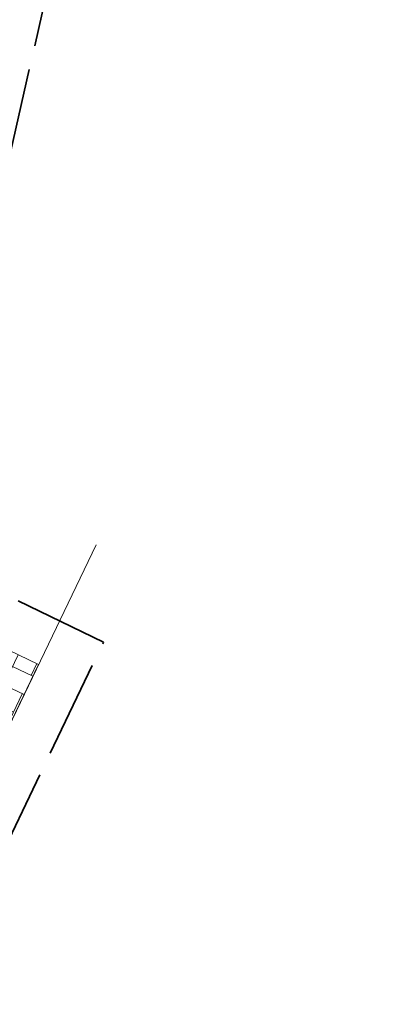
# Model space of a CAD drawing. Header units: metres. Extents: x 196674 to 197628, y 355499 to 356232.
# Tile 152 of 209: x 196699.5 to 196707.31, y 356058.91 to 356079.22. Entities that reach past the tile are written whole.
import ezdxf

# ---------------------------------------------------------------- set-up
doc = ezdxf.new("R2010")
doc.units = ezdxf.units.M
doc.linetypes.add('ZZ-SYSTEEMGRENS-SO', pattern=[5, 4, -1])
doc.layers.add('N-WE-VH-HULPLIJN-G', color=40, linetype='Continuous', lineweight=5, plot=False)
doc.layers.add('N-WE-VH-OPENVERHARDING_BETONSTRAATSTEEN_ANTRACIET_PARKEERVAK_ELLEBOOG-A', color=7, linetype='Continuous', lineweight=5, true_color=0x595959)
doc.layers.add('X-XX-AL-GRENS_SYSTEEMGRENS-G', color=7, linetype='ZZ-SYSTEEMGRENS-SO', lineweight=35, true_color=0xd60036)
doc.layers.add('N-WE-VH-OPENVERHARDING_TEGEL_300x300_TROTTOIR-A', color=251, linetype='Continuous', lineweight=15)

msp = doc.modelspace()

# ---------------------------------------------------------------- hatches: boundary and pattern name
at = {"layer": 'N-WE-VH-OPENVERHARDING_BETONSTRAATSTEEN_ANTRACIET_PARKEERVAK_ELLEBOOG-A', "true_color": 0xd0d7d5}
h = msp.add_hatch(dxfattribs=at)
h.set_pattern_fill('AVH-ANT_BSS_KEIFRMT_ELLEBOOG', color=254, scale=4, angle=334.4281029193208, pattern_type=2)
h.set_pattern_definition([(334.4281029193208, (196686.1334492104, 356037.2780704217), (0.5601488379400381, 0.1975684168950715), [1.26, -0.42]), (244.4281029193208, (196686.4960296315, 356038.0357876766), (0.5601488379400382, 0.1975684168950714), [1.26, -0.42])])
h.paths.add_polyline_path([(196696.5502209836, 356058.9744900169), (196699.8864139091, 356065.9173650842), (196698.054699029, 356066.7975414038), (196697.2494436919, 356065.1166332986), (196696.8163314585, 356064.2152932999), (196695.5171540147, 356061.5112379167), (196695.0840895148, 356060.6098749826), (196694.6495769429, 356059.7054980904), (196685.1783896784, 356040.0009919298), (196686.1334492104, 356037.2780704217), (196689.6259949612, 356044.5232370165), (196691.8308701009, 356049.1120336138)])
at = {"layer": 'N-WE-VH-OPENVERHARDING_TEGEL_300x300_TROTTOIR-A'}
h = msp.add_hatch(dxfattribs=at)
h.set_pattern_fill('AVH-TEGEL_300X300_HALFST', color=256, scale=2, angle=74.82727162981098, pattern_type=2)
h.set_pattern_definition([(74.82727162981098, (0, 0), (-0.1325044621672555, 0.6576036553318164), [0.6, -0.6]), (164.827271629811, (0, 0), (-0.1570378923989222, -0.5790847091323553), [])])
edge = h.paths.add_edge_path()
edge.add_line((196701.3712389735, 356092.8146320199), (196699.621914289, 356093.2387347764))
edge.add_line((196699.621914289, 356093.2387347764), (196693.2895677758, 356067.1192863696))
edge.add_arc((196618.8266470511, 356085.1719270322), 76.61999998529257, 341.57125887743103, 346.37226130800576, ccw=False)
edge.add_line((196691.5173860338, 356060.9504311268), (196693.2267267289, 356060.3863557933))
edge.add_arc((196618.8266470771, 356085.1719270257), 78.4199999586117, 341.5750706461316, 346.3722613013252)
edge.add_line((196695.0388924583, 356066.6951836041), (196701.3712389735, 356092.8146320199))

# ---------------------------------------------------------------- linework, layer by layer
at = {"layer": 'N-WE-VH-HULPLIJN-G', "flags": 128}
for points in [[(196686.1334492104, 356037.2780704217), (196689.6259949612, 356044.5232370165), (196691.8308701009, 356049.1120336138), (196696.5502209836, 356058.9744900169), (196701.0743901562, 356068.3896353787)], [(196698.054699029, 356066.7975414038), (196699.8864139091, 356065.9173650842)]]:
    msp.add_lwpolyline(points, dxfattribs=at)
msp.add_lwpolyline([(196696.5502209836, 356058.9744900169), (196699.8864139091, 356065.9173650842), (196698.054699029, 356066.7975414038), (196697.2494436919, 356065.1166332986), (196696.8163314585, 356064.2152932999), (196695.5171540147, 356061.5112379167), (196695.0840895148, 356060.6098749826), (196694.6495769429, 356059.7054980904), (196685.1783896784, 356040.0009919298), (196686.1334492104, 356037.2780704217), (196689.6259949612, 356044.5232370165), (196691.8308701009, 356049.1120336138)], close=True, dxfattribs=at)
at = {"layer": 'X-XX-AL-GRENS_SYSTEEMGRENS-G', "ltscale": 0.5, "flags": 128}
msp.add_lwpolyline([(197173.0845801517, 355664.4267221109), (197172.678291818, 355658.1040395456), (197176.2062336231, 355657.9276386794), (197179.6585214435, 355660.8258546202), (197196.8460500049, 355641.1849859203), (197196.618113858, 355640.9851655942), (197203.3658004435, 355633.2880423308), (197204.598351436, 355636.2035375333), (197206.181120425, 355637.5931654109), (197210.3450714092, 355632.9793581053), (197211.1344663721, 355633.8542043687), (197215.577003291, 355630.1111014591), (197222.812057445, 355638.6980935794), (197225.7729980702, 355636.1981525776), (197252.4997837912, 355613.6295939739), (197256.3974516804, 355618.2471244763), (197230.4350738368, 355640.1698336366), (197234.5465854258, 355645.0395252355), (197230.9951246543, 355648.102425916), (197227.7363916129, 355651.014992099), (197227.7150354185, 355650.9915016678), (197227.3858924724, 355651.2966605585), (197230.5297411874, 355654.3837220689), (197222.7747070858, 355662.5864016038), (197213.3031688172, 355673.0409596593), (197208.7438719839, 355679.5515306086), (197204.6678372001, 355688.2834966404), (197202.9207222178, 355693.3147658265), (197202.5296188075, 355695.8358091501), (197209.2561496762, 355696.7388380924), (197208.765603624, 355699.4053961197), (197208.8375775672, 355699.4157603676), (197208.4960738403, 355702.0476424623), (197209.7550059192, 355702.1614664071), (197209.6289773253, 355703.3557373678), (197209.431316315, 355705.9322142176), (197209.3853665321, 355708.5054020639), (197209.4909423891, 355711.0763696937), (197209.825975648, 355714.406320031), (197209.1003553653, 355714.700446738), (197209.2732684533, 355715.2254737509), (197208.7827839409, 355715.4092287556), (197209.8333840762, 355718.2914021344), (197204.6571410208, 355720.1605124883), (197206.9259623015, 355726.3911903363), (197207.3755778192, 355727.6258113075), (197205.6951706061, 355728.2354618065), (197201.970541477, 355729.6509828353, -0.03199396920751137), (197199.2658455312, 355725.4928494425), (197194.4988616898, 355729.2364659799), (197191.8020115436, 355731.3330088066), (197190.6829954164, 355730.2418318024), (197188.9323846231, 355731.7580333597, 0.01582069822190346), (197191.308975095, 355733.798286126), (197190.5246250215, 355734.700084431), (197189.8547559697, 355735.4391273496), (197188.5065648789, 355737.3969406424), (197188.3768484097, 355737.5504837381), (197186.2264232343, 355740.6599554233), (197185.4143065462, 355740.8273772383), (197177.0047230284, 355735.000759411), (197161.0308464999, 355735.7499021), (197143.9921317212, 355736.546230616), (197117.3114725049, 355737.8750504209), (197104.5701917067, 355738.4152468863), (197089.3270001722, 355739.2400485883), (197089.4979420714, 355743.4763910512), (197087.6423294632, 355744.6045541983), (197087.2320594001, 355744.8539874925), (197086.4302028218, 355745.4612094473), (197085.6301577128, 355746.0670596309), (197084.2515270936, 355747.3631431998), (197083.0033431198, 355748.790046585), (197081.9521148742, 355750.2640411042), (197081.052108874, 355751.8364435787), (197080.680597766, 355752.6629727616), (197080.3089695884, 355753.4897623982), (197079.7287775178, 355755.2084983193), (197079.3027229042, 355757.0287405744), (197079.0552433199, 355758.8767777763), (197078.9881413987, 355760.748092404), (197079.0484954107, 355761.6954089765), (197079.4901165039, 355761.5482019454), (197081.8987959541, 355767.3947458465), (197083.4122910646, 355769.9863346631), (197084.9290730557, 355772.1438856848), (197085.2777218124, 355772.6391357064), (197085.9504292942, 355773.4546849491), (197087.2615113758, 355775.0451778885), (197089.4568843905, 355777.2328139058), (197092.7058230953, 355779.8115121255), (197090.7255592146, 355782.8612331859), (197090.5279328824, 355783.1655891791), (197094.0593130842, 355784.7965387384), (197089.240221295, 355793.944965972), (197079.8514273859, 355789.6587774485), (197073.1066642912, 355808.1301448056), (197062.6964714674, 355839.0387078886), (197050.201550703, 355834.8591941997), (197054.256388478, 355823.4068109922), (197060.9054150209, 355805.9824325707), (197064.0917084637, 355798.9340248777), (197065.6061934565, 355785.3714584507), (197066.4118943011, 355778.1591798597), (197064.2976158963, 355775.7696807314), (197061.8930028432, 355773.065075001), (197059.8798242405, 355770.937906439), (197059.567781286, 355770.7063368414), (197054.395078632, 355766.8676324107), (197050.1449273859, 355764.4954855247), (197046.646028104, 355763.2036366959), (197046.6485450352, 355763.1967402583), (197042.8018864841, 355761.7681380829), (197042.6247659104, 355761.7025895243), (197032.2172606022, 355760.2665015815), (197022.1724443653, 355758.1057256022), (197022.1490316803, 355758.1349914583), (197018.4791559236, 355757.3507739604), (197017.1834583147, 355757.8590001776), (197013.9320116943, 355762.4906063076), (197012.2359937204, 355764.9334332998), (197011.548662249, 355765.9454268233), (197009.5874376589, 355768.7952768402), (197008.1879451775, 355770.6627745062), (197008.1739746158, 355770.651876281), (197004.3621297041, 355775.7021426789), (197000.7500667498, 355780.6711859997), (196997.3281167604, 355785.4310589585), (196992.0624097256, 355792.5561596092), (196987.5636689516, 355799.6503659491), (196980.2918957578, 355812.3582609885), (196971.7451011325, 355828.1610038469), (196956.4456734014, 355821.2458726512), (196960.0166344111, 355812.4100996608), (196962.4976294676, 355807.0886023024, -0.6085831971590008), (196961.4131292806, 355806.2394416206), (196970.6320923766, 355792.5786144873), (196976.225457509, 355784.303374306), (196982.879968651, 355776.9163582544), (196982.5041383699, 355776.476222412), (196987.7472751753, 355765.3430715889), (196990.3620391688, 355759.9089379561), (196989.6128942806, 355758.3801676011), (196986.801356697, 355757.089894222), (196981.5916446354, 355758.3619052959), (196976.4931413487, 355759.6093032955), (196973.9250311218, 355760.2238822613), (196971.9270970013, 355760.7020113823), (196970.093883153, 355761.1263081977), (196965.2690985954, 355762.243003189), (196955.7026120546, 355764.457163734), (196954.8259486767, 355764.7114400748), (196955.7288446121, 355765.5914382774), (196946.4199106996, 355767.8862061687), (196945.5109518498, 355767.0898728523), (196943.3561815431, 355767.6616250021), (196942.0243707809, 355768.0150110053), (196940.699224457, 355768.3753913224), (196937.911680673, 355769.161377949), (196937.9158913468, 355769.1720679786), (196934.1448626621, 355770.5833311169), (196931.0328001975, 355771.949971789), (196928.1497259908, 355773.3159879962), (196926.2238803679, 355774.3657393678), (196926.7008714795, 355775.2077771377), (196923.9720996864, 355776.8118532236), (196922.1171638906, 355777.9575551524), (196917.5440237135, 355780.8012867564), (196917.0166342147, 355779.9474843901), (196915.4224701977, 355780.9309636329), (196913.0167641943, 355782.4772167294), (196912.757872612, 355782.6539056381), (196911.190523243, 355783.7714957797), (196908.5042566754, 355786.2619442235), (196907.2206986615, 355787.4460719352), (196905.8442773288, 355789.1071714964), (196903.2522146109, 355793.7425243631), (196899.3236920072, 355801.1348770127), (196896.7844047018, 355806.8801932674), (196892.3931631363, 355816.7971943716), (196889.396342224, 355823.7408055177), (196885.4294056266, 355833.1531130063), (196886.3148759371, 355833.6745129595), (196885.0357126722, 355834.4994199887), (196884.9096875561, 355834.6903417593), (196883.5318420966, 355838.2464489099), (196881.8574062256, 355842.456115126), (196879.7964254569, 355847.3435551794), (196879.5508475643, 355847.9274201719), (196877.9207976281, 355851.9810838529), (196875.2708346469, 355858.5729917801), (196872.6243587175, 355865.1536886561), (196870.4789281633, 355870.5362599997), (196868.3870366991, 355875.7889875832), (196865.3800609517, 355883.3409266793), (196863.5295936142, 355887.9873007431), (196863.4110328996, 355888.2849971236), (196862.7400305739, 355889.9711056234), (196863.0622626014, 355890.0962442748), (196861.3970005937, 355894.1395962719), (196861.4037374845, 355894.142038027), (196859.229652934, 355899.4431236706), (196859.0298403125, 355899.3580359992), (196858.8952095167, 355899.696553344), (196858.3959365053, 355900.9492390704), (196849.546747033, 355923.1807260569), (196850.1922005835, 355924.6939033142), (196860.258528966, 355928.6657372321), (196869.5490503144, 355931.0234685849), (196873.3453938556, 355931.8019435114), (196886.2438454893, 355935.4284136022), (196898.3098795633, 355938.5764862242), (196898.3110943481, 355938.5724965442), (196903.1917021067, 355939.7712405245), (196904.7097162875, 355939.0568809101), (196905.0282216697, 355938.2924679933), (196909.0130922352, 355939.952830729), (196908.2642147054, 355942.2627148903), (196902.9799573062, 355958.738663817), (196902.4497829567, 355960.2008490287), (196901.8115777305, 355961.6192158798), (196900.9680556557, 355963.3204536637), (196898.0063144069, 355968.7541705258), (196894.5625896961, 355975.3226559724), (196892.3896866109, 355979.4813913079), (196888.5416758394, 355987.5664713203), (196887.4815956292, 355987.0834539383), (196885.6442474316, 355986.3271839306), (196885.5076204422, 355986.6344104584), (196873.7642690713, 355982.4273955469), (196860.8311621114, 355977.7025315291), (196860.6501748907, 355978.1868262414), (196859.8859481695, 355980.2917607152), (196853.3128873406, 355977.7107309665), (196853.73029577, 355976.6477246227), (196849.4907683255, 355974.9886047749), (196849.0872389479, 355976.0301083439), (196843.9608105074, 355973.9918913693), (196837.8119168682, 355989.4043746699), (196834.5901124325, 355988.2958011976), (196829.2277835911, 355986.0429299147), (196828.1156368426, 355985.4996470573), (196826.3328622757, 355984.7522034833), (196824.2538081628, 355989.7933135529), (196823.3493071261, 355989.4238303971), (196821.5217528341, 355993.9636112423), (196822.4415567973, 355994.327010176), (196811.4142395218, 356022.6098143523), (196811.1941616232, 356022.5241126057), (196809.0787073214, 356027.7608173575), (196808.1570951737, 356027.399245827), (196802.10045471, 356042.8370581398), (196803.0324375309, 356043.2047289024), (196801.2251267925, 356047.7859519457), (196800.9629805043, 356047.6825342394), (196799.5580754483, 356051.2186581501), (196798.9326303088, 356050.9700967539), (196795.7620501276, 356058.7913388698), (196785.962956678, 356083.7526770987), (196782.5256602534, 356092.3853087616), (196783.4607012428, 356092.7526788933), (196781.019036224, 356098.8045971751), (196780.1137519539, 356098.4428009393), (196778.7301102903, 356101.9178165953), (196774.5320198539, 356112.348299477), (196772.2902714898, 356117.515377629), (196776.44078803, 356119.079716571), (196791.849465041, 356131.7811384), (196790.0748953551, 356134.2200693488), (196802.0204483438, 356142.8516660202), (196802.0676224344, 356142.8083428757), (196807.6543048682, 356146.8198669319), (196821.3261595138, 356152.9520820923), (196824.118863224, 356147.8038902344), (196826.9348279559, 356140.6494155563), (196826.9667213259, 356140.5675271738), (196829.5085456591, 356133.5350799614), (196829.5777539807, 356133.3434260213), (196832.2898444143, 356127.7055041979), (196833.7548698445, 356124.6604513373), (196834.9901440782, 356122.0931766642), (196835.0225480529, 356122.0325953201), (196835.1990731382, 356121.7003128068), (196837.0506620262, 356117.8328811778), (196837.4462851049, 356117.0125892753), (196839.1926216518, 356113.3926815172), (196841.4323661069, 356114.511984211), (196841.8392721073, 356113.6336860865), (196848.0955434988, 356116.517072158), (196847.6769788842, 356117.425259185), (196852.5147321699, 356119.6548795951), (196850.4481800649, 356123.3458274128), (196845.5717484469, 356132.2801574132), (196843.8176550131, 356136.7414412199), (196842.4688873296, 356140.1178663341), (196840.0819394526, 356146.0228419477), (196839.9684512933, 356146.3257976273), (196837.6473192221, 356152.5214195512), (196836.4018865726, 356158.1741344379), (196834.8989662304, 356157.8391461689), (196833.0580044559, 356165.8451506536), (196834.6039987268, 356166.1812686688), (196833.231549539, 356172.4004655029), (196818.5547710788, 356168.2850407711), (196819.0904617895, 356165.4031631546), (196818.6774567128, 356164.7734485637), (196805.8544307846, 356160.1790812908), (196763.847697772, 356130.3813046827), (196763.5509762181, 356130.4127969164), (196762.5818188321, 356130.5249803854), (196761.7183121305, 356129.7086118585, 0.04730650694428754), (196752.2297252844, 356136.4176360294), (196747.6793319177, 356140.070134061), (196742.0814451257, 356144.4630395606), (196738.7537234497, 356147.2546337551), (196734.7560397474, 356150.8499354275), (196729.666907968, 356145.2019173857), (196729.4110213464, 356144.9179294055), (196728.5373751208, 356145.25504501), (196726.9098917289, 356145.8830452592), (196726.6614752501, 356145.2392657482), (196726.5077088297, 356145.3668838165), (196724.5966113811, 356147.0002316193), (196723.2386024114, 356148.3499242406), (196720.9989937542, 356150.8008754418), (196719.8259691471, 356152.0571855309), (196717.8551161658, 356153.8806850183), (196716.3066054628, 356155.1783671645), (196713.4920412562, 356157.0380855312), (196712.711518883, 356157.526736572), (196710.5865978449, 356158.6597682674), (196709.0460740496, 356159.8798850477, -0.1436820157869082), (196707.9944026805, 356162.614189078), (196707.7956403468, 356165.0395700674), (196705.255843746, 356165.9921554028), (196703.9080476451, 356165.8817021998), (196704.296213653, 356161.5859622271), (196704.322643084, 356161.4572245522), (196699.9945406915, 356161.1598107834), (196700.4765585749, 356140.6409319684, -0.8375811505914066), (196697.1042396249, 356117.7401990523), (196690.2804314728, 356092.1839640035, 0.01148923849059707), (196682.1238954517, 356058.6533288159), (196678.2447453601, 356040.9444071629), (196676.8078900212, 356034.3849397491), (196676.7367004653, 356034.0373672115), (196673.76097036, 356020.1679628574), (196685.4972137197, 356017.0123139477), (196688.4141098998, 356023.4875724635), (196684.7023326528, 356025.1594317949), (196684.8709302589, 356032.3200466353), (196686.954459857, 356036.67925281), (196701.2270857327, 356066.3816892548), (196697.4228360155, 356068.2135735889), (196701.9253072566, 356087.990611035), (196702.113404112, 356090.4525884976), (196703.1938799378, 356090.1812386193), (196704.7481254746, 356094.7148607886), (196705.3277865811, 356095.9075069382), (196706.1690198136, 356096.9042763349), (196707.142583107, 356097.5850231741), (196708.3354430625, 356098.0646037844), (196709.2981925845, 356097.8962027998), (196710.1314496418, 356097.4912135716), (196711.0135994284, 356096.7398888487), (196711.613187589, 356094.6944549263), (196715.3306055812, 356098.6467015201), (196723.1713741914, 356104.959617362), (196732.8379125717, 356111.0407349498), (196733.3237033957, 356110.1763676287), (196733.395023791, 356110.047721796, 0.4142124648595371), (196734.754474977, 356109.6579975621), (196736.9542150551, 356108.9736747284, -0.02164444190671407), (196739.4192796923, 356107.5715157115, 0.0006306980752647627), (196739.4214182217, 356107.5701773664, -0.2262979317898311), (196739.4250952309, 356107.5644124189), (196739.8764398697, 356106.708415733), (196739.5816296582, 356106.4366577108), (196740.3007240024, 356104.7008456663), (196740.9509263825, 356104.9922062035), (196741.9809548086, 356103.0387080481), (196744.8395286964, 356104.2229286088, -0.3990416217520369), (196746.5871881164, 356103.5518771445), (196746.6513408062, 356103.3996378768), (196746.689370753, 356103.0266088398), (196746.4151777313, 356101.5848105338), (196747.429397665, 356101.3609511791), (196747.5333455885, 356101.2994572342), (196747.5384435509, 356101.2929342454), (196766.0705486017, 356056.7132555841), (196765.1623874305, 356056.3282861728), (196767.2394890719, 356051.1270879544), (196768.1793575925, 356051.5344794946), (196771.4711978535, 356043.8233024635), (196774.40164759, 356036.7635904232), (196774.0151730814, 356036.5839879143), (196774.7283105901, 356034.7171646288), (196775.4376722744, 356034.2825268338), (196775.853972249, 356033.3023071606), (196775.6600364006, 356032.5504327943), (196776.765634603, 356029.8908119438), (196776.718840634, 356029.8583752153), (196777.0974306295, 356028.7594125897), (196777.9658206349, 356027.7189745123), (196778.0591666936, 356026.3169710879), (196778.4461698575, 356025.4565066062), (196778.8262353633, 356024.4427094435), (196778.82622122, 356024.4427022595), (196778.8266270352, 356024.4416646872), (196779.3783198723, 356022.97006407), (196779.3990069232, 356022.9782259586), (196780.7255773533, 356019.5865020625), (196780.754093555, 356019.5982524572), (196782.2401021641, 356015.8367131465), (196783.4327975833, 356012.7766123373), (196782.5021506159, 356012.4159202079), (196784.7325956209, 356006.6609931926), (196786.038590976, 356007.1671596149), (196787.6956637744, 356002.99373992), (196787.5357676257, 356002.9336515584), (196788.527525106, 356000.4577747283), (196788.2725773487, 356000.3582829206), (196788.9724314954, 355999.1126709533), (196789.3908675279, 355998.5302971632), (196789.7536275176, 355998.0254125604), (196789.9147147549, 355996.5999778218), (196790.4410486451, 355995.4737364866), (196790.4469192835, 355995.47546678), (196790.6242366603, 355994.9662783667), (196790.9335315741, 355995.0883984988), (196793.8902314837, 355987.5860400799), (196793.7542048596, 355987.5476454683), (196795.505857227, 355983.2445885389), (196795.6242983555, 355983.312781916), (196796.991807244, 355979.8198586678), (196797.0047048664, 355979.7233568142), (196796.9933585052, 355979.6824914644), (196796.9669683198, 355979.6505170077), (196796.822975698, 355979.5766059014), (196795.3985459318, 355979.0322727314), (196797.1469514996, 355974.4569848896), (196797.1501836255, 355974.4582530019), (196795.4187218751, 355970.4877992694), (196796.2201695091, 355969.6560949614), (196797.0849824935, 355967.4537241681), (196798.9466017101, 355968.1847329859), (196800.5529653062, 355968.8170288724), (196800.6150046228, 355968.7023501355), (196800.8616512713, 355968.7744826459), (196801.6407865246, 355967.8232749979), (196801.6785991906, 355967.7771113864), (196801.6961792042, 355966.4146603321), (196801.7040832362, 355965.8020978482, 0.2098831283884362), (196802.0368526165, 355965.0700742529, 0.1229137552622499), (196802.0944480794, 355964.5891732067), (196802.9107575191, 355962.4451987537), (196803.0986146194, 355962.5296289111, 0.04929694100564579), (196803.2118388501, 355962.3687718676), (196804.3748923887, 355961.0206686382), (196804.4152792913, 355960.973855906), (196804.4401436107, 355960.2826278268), (196804.4459236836, 355960.1212617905), (196803.9148513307, 355960.1157297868), (196805.8237591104, 355955.3454282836), (196806.4277367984, 355955.633371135), (196806.6532355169, 355955.5186944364), (196807.0270248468, 355954.5686016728), (196806.896691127, 355954.2200849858), (196806.3685258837, 355953.9064868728), (196808.2467157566, 355949.1968786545), (196809.0713129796, 355949.5131897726), (196810.7611227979, 355945.21653999), (196812.8164223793, 355939.9905657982), (196815.7958787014, 355932.7153467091), (196817.2786866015, 355929.1286764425), (196819.2233460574, 355924.3463577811), (196820.974699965, 355919.8030463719), (196821.7022264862, 355917.7120897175), (196822.8275510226, 355914.9902061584), (196826.5518493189, 355905.5439142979), (196827.5083210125, 355903.1053161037), (196827.5308293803, 355903.1196992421), (196828.5703350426, 355900.3870734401, 0.1057314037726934), (196828.7975064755, 355900.0358952, 0.1359501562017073), (196828.9295866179, 355899.5185573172), (196829.4561675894, 355898.5993144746), (196829.938950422, 355897.0408730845, 0.1142322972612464), (196830.1661458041, 355896.6512290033, 0.1021066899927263), (196830.23636084, 355896.2531616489), (196830.8234352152, 355894.775179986, 0.09413674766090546), (196831.0235326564, 355894.4601106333, 0.07582889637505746), (196831.0699955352, 355894.1621297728), (196831.3336353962, 355893.3277624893), (196830.5490288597, 355891.650566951), (196830.730654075, 355891.1774844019), (196831.6305612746, 355889.0373983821), (196832.1718899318, 355888.9724389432), (196833.8661398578, 355884.6967749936), (196833.0916363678, 355884.3898747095), (196834.2334853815, 355881.5063921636), (196835.7340846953, 355881.0039957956), (196836.3963712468, 355880.6373454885), (196840.5779483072, 355870.1214583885), (196841.1998491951, 355870.3833319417), (196841.8607508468, 355868.7841549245), (196841.3542408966, 355868.5492854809), (196842.9471889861, 355864.5225379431), (196843.474497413, 355864.7627851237), (196844.0946204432, 355863.1667495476), (196843.4777571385, 355862.8872750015), (196845.6058022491, 355857.295932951), (196845.6591832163, 355857.3179956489), (196848.9573390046, 355849.3870718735), (196849.4691744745, 355849.5945842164), (196850.1900661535, 355847.7561027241), (196849.7024440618, 355847.5164343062), (196851.7354952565, 355842.3219023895), (196851.9803218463, 355841.6963600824), (196852.2130822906, 355841.1927849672), (196852.6975573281, 355840.1446276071), (196853.8314006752, 355837.546665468), (196857.1022606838, 355828.931799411), (196857.1021774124, 355828.9317655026), (196857.104474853, 355828.9259676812), (196857.5027287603, 355827.8770374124), (196857.5177064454, 355827.8831363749), (196859.2608649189, 355823.4841013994, 0.1197895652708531), (196859.5336863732, 355823.098470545, 0.1217854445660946), (196859.5998818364, 355822.6230344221), (196860.3813539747, 355820.6705579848), (196861.5845120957, 355817.6645162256), (196865.3571916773, 355808.1762108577), (196866.650424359, 355804.9223955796), (196866.9894190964, 355804.0482756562), (196869.9609907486, 355796.3858853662), (196870.2417437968, 355795.6982130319), (196874.2597470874, 355785.8213624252), (196876.4751023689, 355779.9106257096), (196876.5248359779, 355779.9270586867), (196877.4783340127, 355777.609714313), (196877.4870572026, 355777.6127263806, 0.01261409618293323), (196879.1276028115, 355773.4671132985), (196880.5794819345, 355769.9265380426), (196879.4564760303, 355768.8985009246), (196871.5899269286, 355765.9267262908), (196874.6150694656, 355763.7405958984), (196870.7815163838, 355762.3431721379), (196871.1765744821, 355761.2637959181), (196873.4589399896, 355754.9534811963), (196873.8205499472, 355753.8743063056), (196877.933770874, 355755.2526192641), (196879.3161058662, 355751.4604592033), (196887.4423074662, 355755.0355723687), (196887.6524770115, 355755.1609821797), (196887.7433886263, 355755.192988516), (196887.8657880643, 355755.2134610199), (196887.9953583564, 355755.215742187), (196888.0352466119, 355755.2100166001), (196888.0806541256, 355755.194805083), (196888.1556229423, 355755.1569219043), (196888.2342456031, 355755.1058393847), (196888.2799178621, 355755.067193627), (196888.3187308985, 355755.0246841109), (196888.3560790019, 355754.9712798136), (196888.4037650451, 355754.8834089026), (196890.242957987, 355750.9480844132), (196890.4947138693, 355750.6026519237), (196890.4494791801, 355750.5430745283), (196891.628236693, 355748.1977836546), (196891.6577586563, 355747.9263099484), (196893.7087405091, 355743.5292781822), (196894.4921495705, 355741.852565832), (196896.872192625, 355740.7600377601), (196896.2575067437, 355739.8318439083), (196898.2715684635, 355738.9073148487), (196899.8509010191, 355738.4527733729), (196902.2825244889, 355737.7529374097), (196907.1457714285, 355736.3532654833), (196917.8474241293, 355733.273265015), (196918.1089377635, 355734.2346253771), (196926.0062285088, 355731.9296392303), (196927.0971120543, 355732.0253109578), (196927.2914126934, 355732.7211091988), (196949.25195892, 355726.9179402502), (196950.9690876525, 355725.7952060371), (196950.858498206, 355725.3568524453), (196952.0887336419, 355725.1461394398), (196952.8819526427, 355724.9555262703), (196952.8603227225, 355724.8954303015), (196952.056959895, 355721.6922553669), (196951.4518210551, 355719.279440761), (196959.2800080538, 355717.3161154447), (196960.8516613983, 355723.8815794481), (196967.4256969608, 355722.1306030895), (196973.9033481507, 355720.4361775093), (196977.8684934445, 355719.3989738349), (196980.4243569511, 355718.8238264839), (196993.7588386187, 355715.5105551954), (196994.7639516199, 355716.0034841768), (196994.9897167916, 355716.0545171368), (196996.5017647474, 355715.9488593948), (196997.3169796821, 355715.6092477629), (196997.9952041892, 355715.036856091), (196998.4610569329, 355714.3165586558), (196998.8408934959, 355713.1578975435), (196998.8373696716, 355713.1068020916), (196998.8026880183, 355712.6039181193), (196998.5054317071, 355711.57326714), (196998.967312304, 355710.0772094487), (197001.8739445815, 355710.9575141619), (197005.9055135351, 355697.924832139), (197007.9029397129, 355691.7178882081), (197012.9334617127, 355675.5491580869), (197017.8784535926, 355659.8034283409), (197019.9986344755, 355652.9868181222), (197022.5523518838, 355644.9202439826), (197025.6999454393, 355634.5227791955), (197025.7567598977, 355634.1895291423), (197025.7192859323, 355633.9168304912), (197025.6181435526, 355633.7020966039), (197025.4453286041, 355633.4758310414), (197025.195021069, 355633.3010221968), (197024.8842618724, 355633.1887622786), (197022.7809993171, 355632.7952119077), (197021.2249886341, 355633.6494658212), (197017.690051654, 355632.6264885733), (197017.7273360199, 355632.4752797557), (197014.1229230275, 355631.4103093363), (197014.0722671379, 355631.5493647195), (197010.0124796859, 355630.3545619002), (197006.5432104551, 355629.6017441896), (197006.5540181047, 355629.5513084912), (197001.1443281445, 355628.4894595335), (196999.2574320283, 355628.1228370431), (197001.9823300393, 355614.4304461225), (197003.2307288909, 355614.6849740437), (197003.6205128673, 355613.1185353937), (197004.006443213, 355611.2187676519), (197003.9614653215, 355611.2096196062), (197004.2119997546, 355610.206901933), (197004.3094756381, 355609.7270704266), (197004.3307955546, 355609.7314437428), (197004.8907984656, 355607.4901357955), (197029.380694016, 355613.7773555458), (197029.3841525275, 355613.7521287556), (197029.4775205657, 355613.7547588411), (197031.0334295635, 355607.6447371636), (197027.1484354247, 355606.7099934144), (197028.7114272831, 355600.2542212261), (197028.8948398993, 355600.3195751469), (197029.4531395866, 355598.0973388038), (197030.7251398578, 355593.0343377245), (197031.3437632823, 355590.5737261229), (197031.1685464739, 355590.5261238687), (197032.7880676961, 355584.152430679), (197036.6741025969, 355585.3719723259), (197038.212636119, 355579.409403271), (197038.2010121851, 355579.4060264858), (197038.2728747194, 355579.1493745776), (197038.1803194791, 355579.1132554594), (197039.3673898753, 355574.1879968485), (197040.0304268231, 355571.0320611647), (197040.88012635, 355567.656390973), (197041.2093863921, 355566.3427106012), (197041.6648791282, 355566.4332058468), (197042.8515333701, 355561.7517462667), (197043.1005016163, 355560.7271915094), (197044.6430261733, 355554.3201080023), (197045.6960009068, 355554.5759243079), (197046.0663295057, 355552.9632527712), (197063.3112487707, 355556.2858520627), (197062.5528863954, 355564.4253253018), (197069.6953954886, 355564.7548009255), (197074.0489944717, 355565.8013962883), (197074.0651927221, 355569.3434042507), (197066.8277845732, 355574.7719568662), (197065.569183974, 355592.4263893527), (197065.9890710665, 355592.2571108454), (197066.9647035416, 355591.9362835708), (197067.948629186, 355591.6804678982), (197069.8143987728, 355591.2835510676), (197070.9138968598, 355590.9670390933), (197072.0547459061, 355590.5568482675), (197073.3952542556, 355590.1721260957, -0.1152568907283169), (197081.1782353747, 355583.3636143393), (197088.1711537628, 355574.4210026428), (197092.5545327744, 355568.8154951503), (197099.4778845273, 355574.1657522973), (197101.0604109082, 355575.3887037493), (197095.3593342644, 355582.7660237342), (197094.9766501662, 355582.4665704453), (197094.8981522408, 355582.7529220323), (197094.2118387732, 355584.4945289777), (197092.7090311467, 355587.275688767), (197091.4245338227, 355588.9961585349), (197089.3067641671, 355591.1364624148), (197086.8976383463, 355592.962353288), (197085.5348704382, 355593.9300294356), (197077.2085234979, 355604.9027706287, -0.1058183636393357), (197071.6588760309, 355616.7440490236), (197070.2271579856, 355628.1527461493), (197068.8732504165, 355641.9015009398), (197068.754855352, 355648.6106856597), (197069.0445282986, 355655.8010382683), (197070.1813272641, 355663.7801162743), (197072.5559036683, 355674.3024406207), (197085.7316641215, 355673.7582615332), (197087.7834693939, 355674.5971967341), (197090.8065214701, 355674.4470028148), (197098.1397626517, 355681.0156148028), (197098.4240622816, 355685.9810240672), (197101.9406964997, 355685.7710316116), (197102.3433846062, 355697.078343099), (197156.4463787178, 355694.9579822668), (197156.2249856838, 355688.6267763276), (197150.0560632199, 355688.8424945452), (197149.8181020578, 355683.7954412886), (197156.0430107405, 355683.50194597), (197155.9434362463, 355681.3833071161), (197156.9940530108, 355681.3047563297), (197158.577914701, 355681.1016482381), (197160.1073547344, 355680.7434348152), (197161.7057278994, 355680.1852727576), (197163.2304949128, 355679.453872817), (197164.6201168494, 355678.5906370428), (197165.2392169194, 355678.1079641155), (197164.835822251, 355677.6446703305), (197163.4881835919, 355676.095416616), (197166.6344331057, 355672.654307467), (197167.6288975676, 355673.3756308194), (197167.9025847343, 355672.918075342), (197168.564826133, 355671.7474093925), (197169.0719519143, 355670.160087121), (197169.4840139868, 355668.6115914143), (197169.5948482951, 355667.1735395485), (197169.7172811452, 355664.6284666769), (197173.0845635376, 355664.4267231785)], format="xyb", dxfattribs=at)

doc.saveas('drawing.dxf')
